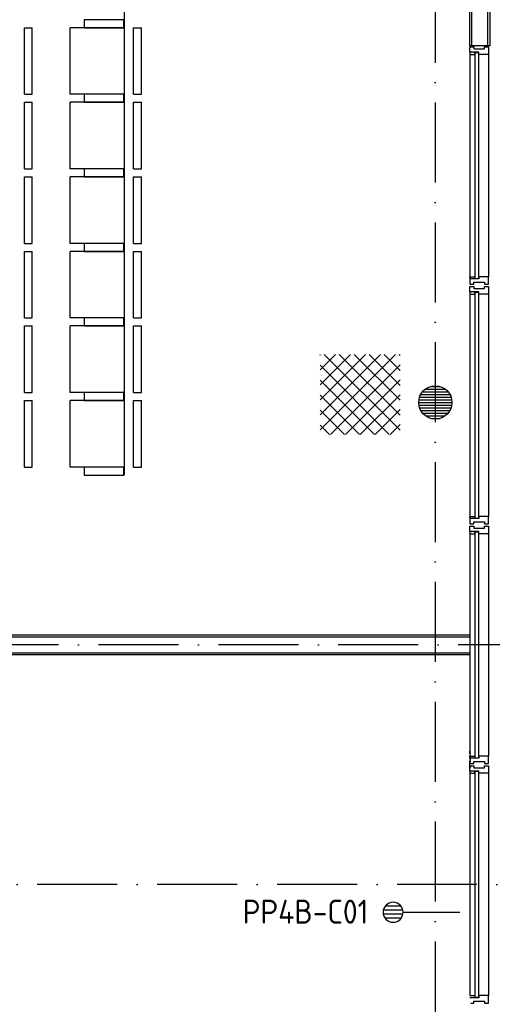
# Model space of a CAD drawing. Header units: millimetres. Extents: x 84333 to 240712, y -2244 to 84291.
# Tile 45 of 74: x 170098 to 173646, y 47876 to 55271. Entities that reach past the tile are written whole.
import ezdxf
from ezdxf.enums import TextEntityAlignment as Align

# ---------------------------------------------------------------- set-up
doc = ezdxf.new("R2010")
doc.units = ezdxf.units.MM
doc.header["$LTSCALE"] = 100
doc.linetypes.add('DASHDOT', pattern=[9, 6, -1.5, 0, -1.5])
doc.layers.get('0').update_dxf_attribs({"linetype": 'CONTINUOUS'})
for name, color, linetype in [('AFDELING', 4, 'CONTINUOUS'), ('AL$7----_STRAMIEN', 1, 'DASHDOT'), ('AL22----_BINNENWAND', 7, 'CONTINUOUS'), ('AL28----_KONSTRUKTIE', 3, 'CONTINUOUS'), ('AL31----_BUITENKOZ', 7, 'CONTINUOUS'), ('AL32----_BINNENKOZ', 7, 'CONTINUOUS'), ('ALXAA---_GEWBETON', 12, 'CONTINUOUS'), ('ALXOU---_GLAS', 7, 'CONTINUOUS'), ('EB6441--_ATTRIB', 2, 'CONTINUOUS'), ('EL6441--_DATACOM', 3, 'CONTINUOUS')]:
    doc.layers.add(name, color=color, linetype=linetype)
doc.styles.add('1_8', font='ISO', dxfattribs={"height": 1.8})
doc.styles.add('TECHNIC', font='technic_.ttf')

# ---------------------------------------------------------------- blocks, each defined once
blk = doc.blocks.new('ES4X2')
for p, q in [((-0.45, 1.4), (-0.45, 2.6)), ((-0.15, 1.265), (-0.15, 2.735)), ((0.15, 1.265), (0.15, 2.735)), ((0.45, 1.4), (0.45, 2.6)), ((0, 1.25), (0, -3))]:
    blk.add_line(p, q)
blk.add_circle((0, 2), 0.75)
at = {"style": '1_8', "flags": 8}
for tag, p in [('NUMMER', (1.25, 3.5)), ('CODE', (-1.25, 3.5))]:
    blk.add_attdef(tag, text='', height=1.8, rotation=90, dxfattribs=at).set_placement(p, align=Align.MIDDLE_LEFT)
blk.add_attdef('M_CODE', text='', height=1.8, dxfattribs=at).set_placement((0, 0), align=Align.MIDDLE_CENTER)
blk = doc.blocks.new('A$C13e6995e')
at = {"layer": 'AL32----_BINNENKOZ'}
h = blk.add_hatch(dxfattribs=at)
h.set_pattern_fill('NET', color=8, scale=25, angle=45, style=0)
h.set_pattern_definition([(45, (100247.96, 29365.61), (-56.1266, 56.1266), []), (135, (100247.96, 29365.61), (-56.1266, -56.1266), [])])
h.paths.add_polyline_path([(88020, 54400.8), (88620, 54400.8), (88620, 55000.8), (88020, 55000.8)])
at = {"layer": 'ALXAA---_GEWBETON'}
h = blk.add_hatch(dxfattribs=at)
h.set_pattern_fill('GEWPBET', color=8, scale=100, style=0)
h.set_pattern_definition([(8e-14, (-61415.227, 21096.753), (-3e-14, 20), [])])
edge = h.paths.add_edge_path()
edge.add_arc((88884.9, 54641), 125, 0, 360)
at = {"layer": 'AL$7----_STRAMIEN', "color": 1}
for p, q in [((152663.8, 52820), (49977.9, 52820)), ((152204.4, 51020), (4611.6, 51020))]:
    blk.add_line(p, q, dxfattribs=at)
blk.add_lwpolyline([(88884.9, 79395.1), (88884.9, 40820)], dxfattribs=at)
at = {"layer": 'AL22----_BINNENWAND', "color": 8}
for p, q in [((89144.9, 57320), (89144.8, 68129)), ((89294.8, 68129), (89294.9, 57320)), ((89294.9, 57320), (89144.9, 57320)), ((76312.9, 52895), (89144.9, 52895)), ((89144.9, 52895), (89144.9, 52745)), ((89144.9, 52745), (76312.9, 52745))]:
    blk.add_line(p, q, dxfattribs=at)
at = {"layer": 'AL22----_BINNENWAND', "color": 8, "linetype": 'Continuous'}
for p, q in [((89159.9, 57320), (89159.8, 68129)), ((89279.9, 57320), (89279.8, 68129)), ((76312.9, 52880), (89144.9, 52880)), ((76312.9, 52760), (89144.9, 52760))]:
    blk.add_line(p, q, dxfattribs=at)
at = {"layer": 'AL28----_KONSTRUKTIE', "color": 8}
blk.add_circle((88884.9, 54641), 125, dxfattribs=at)
at = {"layer": 'AL31----_BUITENKOZ', "color": 8, "linetype": 'Continuous'}
for p, q in [((89144.9, 57272), (89144.9, 57311)), ((89144.9, 57311), (89150.9, 57311)), ((89211.9, 57272), (89144.9, 57272)), ((89149.9, 57267), (89144.9, 57267)), ((89144.9, 57267), (89144.9, 57255)), ((89144.9, 57255), (89181.9, 57255)), ((89181.9, 57272), (89149.9, 57272)), ((89149.9, 57272), (89149.9, 57267)), ((89150.9, 57311), (89164.9, 57311)), ((89164.9, 57311), (89164.9, 57311)), ((89164.9, 57311), (89174.4, 57311)), ((89174.4, 57311), (89174.4, 57297)), ((89174.4, 57297), (89254.4, 57297)), ((89181.9, 57255), (89181.9, 57272)), ((89211.9, 57255), (89211.9, 57272)), ((89264.9, 57255), (89211.9, 57255)), ((89254.4, 57297), (89254.4, 57311)), ((89254.4, 57311), (89264.4, 57311)), ((89264.4, 57311), (89264.4, 57311)), ((89264.4, 57311), (89277.9, 57311)), ((89272.9, 57255), (89264.9, 57255)), ((89276.9, 57255), (89272.9, 57255)), ((89283.9, 57255), (89276.9, 57255)), ((89277.9, 57311), (89283.9, 57311)), ((89283.9, 57311), (89283.9, 57292.1)), ((89283.9, 57292.1), (89283.9, 57255)), ((89144.9, 55573), (89144.9, 55585)), ((89144.9, 55585), (89181.9, 55585)), ((89149.9, 55573), (89144.9, 55573)), ((89144.9, 55568), (89144.9, 55529)), ((89211.9, 55568), (89144.9, 55568)), ((89149.9, 55568), (89149.9, 55573)), ((89181.9, 55568), (89149.9, 55568)), ((89174.9, 55529), (89174.9, 55543)), ((89174.9, 55543), (89254.9, 55543)), ((89181.9, 55585), (89181.9, 55568)), ((89264.9, 55585), (89211.9, 55585)), ((89211.9, 55585), (89211.9, 55568)), ((89254.9, 55543), (89254.9, 55529)), ((89272.9, 55585), (89264.9, 55585)), ((89276.9, 55585), (89272.9, 55585)), ((89283.9, 55585), (89276.9, 55585)), ((89283.9, 55548), (89283.9, 55585)), ((89283.9, 55529), (89283.9, 55548)), ((89144.9, 55529), (89150.9, 55529)), ((89144.9, 55472), (89144.9, 55511)), ((89144.9, 55511), (89150.9, 55511)), ((89211.9, 55472), (89144.9, 55472)), ((89149.9, 55467), (89144.9, 55467)), ((89144.9, 55467), (89144.9, 55455)), ((89181.9, 55472), (89149.9, 55472)), ((89149.9, 55472), (89149.9, 55467)), ((89150.9, 55529), (89164.9, 55529)), ((89150.9, 55511), (89164.9, 55511)), ((89164.9, 55529), (89164.9, 55529)), ((89164.9, 55529), (89174.9, 55529)), ((89164.9, 55511), (89164.9, 55511)), ((89164.9, 55511), (89174.4, 55511)), ((89174.4, 55511), (89174.4, 55497)), ((89174.4, 55497), (89254.4, 55497)), ((89181.9, 55455), (89181.9, 55472)), ((89211.9, 55455), (89211.9, 55472)), ((89254.4, 55497), (89254.4, 55511)), ((89254.4, 55511), (89264.4, 55511)), ((89254.9, 55529), (89263.9, 55529)), ((89263.9, 55529), (89263.9, 55529)), ((89263.9, 55529), (89277.9, 55529)), ((89264.4, 55511), (89264.4, 55511)), ((89264.4, 55511), (89277.9, 55511)), ((89277.9, 55529), (89283.9, 55529)), ((89277.9, 55511), (89283.9, 55511)), ((89283.9, 55511), (89283.9, 55492.1)), ((89283.9, 55492.1), (89283.9, 55455)), ((89144.9, 55455), (89181.9, 55455)), ((89264.9, 55455), (89211.9, 55455)), ((89272.9, 55455), (89264.9, 55455)), ((89276.9, 55455), (89272.9, 55455)), ((89283.9, 55455), (89276.9, 55455)), ((89144.9, 53773), (89144.9, 53785)), ((89144.9, 53785), (89181.9, 53785)), ((89149.9, 53773), (89144.9, 53773)), ((89144.9, 53768), (89144.9, 53729)), ((89211.9, 53768), (89144.9, 53768)), ((89149.9, 53768), (89149.9, 53773)), ((89181.9, 53768), (89149.9, 53768)), ((89181.9, 53785), (89181.9, 53768)), ((89264.9, 53785), (89211.9, 53785)), ((89211.9, 53785), (89211.9, 53768)), ((89272.9, 53785), (89264.9, 53785)), ((89276.9, 53785), (89272.9, 53785)), ((89283.9, 53785), (89276.9, 53785)), ((89283.9, 53748), (89283.9, 53785)), ((89144.9, 53729), (89150.9, 53729)), ((89144.9, 53672), (89144.9, 53711)), ((89144.9, 53711), (89150.9, 53711)), ((89150.9, 53729), (89164.9, 53729)), ((89150.9, 53711), (89164.9, 53711)), ((89164.9, 53729), (89164.9, 53729)), ((89164.9, 53729), (89174.9, 53729)), ((89164.9, 53711), (89164.9, 53711)), ((89164.9, 53711), (89174.4, 53711)), ((89174.4, 53711), (89174.4, 53697)), ((89174.4, 53697), (89254.4, 53697)), ((89174.9, 53729), (89174.9, 53743)), ((89174.9, 53743), (89254.9, 53743)), ((89254.4, 53697), (89254.4, 53711)), ((89254.4, 53711), (89264.4, 53711)), ((89254.9, 53743), (89254.9, 53729)), ((89254.9, 53729), (89263.9, 53729)), ((89263.9, 53729), (89263.9, 53729)), ((89263.9, 53729), (89277.9, 53729)), ((89264.4, 53711), (89264.4, 53711)), ((89264.4, 53711), (89277.9, 53711)), ((89277.9, 53729), (89283.9, 53729)), ((89277.9, 53711), (89283.9, 53711)), ((89283.9, 53729), (89283.9, 53748)), ((89283.9, 53711), (89283.9, 53692.1)), ((89283.9, 53692.1), (89283.9, 53655)), ((89211.9, 53672), (89144.9, 53672)), ((89149.9, 53667), (89144.9, 53667)), ((89144.9, 53667), (89144.9, 53655)), ((89144.9, 53655), (89181.9, 53655)), ((89181.9, 53672), (89149.9, 53672)), ((89149.9, 53672), (89149.9, 53667)), ((89181.9, 53655), (89181.9, 53672)), ((89211.9, 53655), (89211.9, 53672)), ((89264.9, 53655), (89211.9, 53655)), ((89272.9, 53655), (89264.9, 53655)), ((89276.9, 53655), (89272.9, 53655)), ((89283.9, 53655), (89276.9, 53655)), ((89144.9, 52008.3), (89144.9, 52020.3)), ((89149.9, 52008.3), (89144.9, 52008.3)), ((89144.9, 52003.3), (89144.9, 51964.3)), ((89149.9, 52003.3), (89149.9, 52008.3)), ((89144.9, 51973), (89144.9, 51985)), ((89144.9, 51985), (89181.9, 51985)), ((89149.9, 51973), (89144.9, 51973)), ((89144.9, 51968), (89144.9, 51929)), ((89211.9, 51968), (89144.9, 51968)), ((89144.9, 51964.3), (89150.9, 51964.3)), ((89144.9, 51907.3), (89144.9, 51946.3)), ((89144.9, 51946.3), (89150.9, 51946.3)), ((89144.9, 51929), (89150.9, 51929)), ((89149.9, 51968), (89149.9, 51973)), ((89181.9, 51968), (89149.9, 51968)), ((89150.9, 51929), (89164.9, 51929)), ((89164.9, 51929), (89164.9, 51929)), ((89164.9, 51929), (89174.9, 51929)), ((89174.9, 51929), (89174.9, 51943)), ((89174.9, 51943), (89254.9, 51943)), ((89181.9, 51985), (89181.9, 51968)), ((89264.9, 51985), (89211.9, 51985)), ((89211.9, 51985), (89211.9, 51968)), ((89254.9, 51943), (89254.9, 51929)), ((89254.9, 51929), (89263.9, 51929)), ((89263.9, 51929), (89263.9, 51929)), ((89263.9, 51929), (89277.9, 51929)), ((89272.9, 51985), (89264.9, 51985)), ((89276.9, 51985), (89272.9, 51985)), ((89283.9, 51985), (89276.9, 51985)), ((89277.9, 51929), (89283.9, 51929)), ((89283.9, 51948), (89283.9, 51985)), ((89283.9, 51929), (89283.9, 51948)), ((89144.9, 51872), (89144.9, 51911)), ((89144.9, 51911), (89150.9, 51911)), ((89149.9, 51902.3), (89144.9, 51902.3)), ((89144.9, 51902.3), (89144.9, 51890.3)), ((89211.9, 51872), (89144.9, 51872)), ((89149.9, 51867), (89144.9, 51867)), ((89144.9, 51867), (89144.9, 51855)), ((89144.9, 51855), (89181.9, 51855)), ((89149.9, 51907.3), (89149.9, 51902.3)), ((89181.9, 51872), (89149.9, 51872)), ((89149.9, 51872), (89149.9, 51867)), ((89150.9, 51911), (89164.9, 51911)), ((89164.9, 51911), (89164.9, 51911)), ((89164.9, 51911), (89174.4, 51911)), ((89174.4, 51911), (89174.4, 51897)), ((89174.4, 51897), (89254.4, 51897)), ((89181.9, 51855), (89181.9, 51872)), ((89211.9, 51855), (89211.9, 51872)), ((89264.9, 51855), (89211.9, 51855)), ((89254.4, 51897), (89254.4, 51911)), ((89254.4, 51911), (89264.4, 51911)), ((89264.4, 51911), (89264.4, 51911)), ((89264.4, 51911), (89277.9, 51911)), ((89272.9, 51855), (89264.9, 51855)), ((89276.9, 51855), (89272.9, 51855)), ((89283.9, 51855), (89276.9, 51855)), ((89277.9, 51911), (89283.9, 51911)), ((89283.9, 51911), (89283.9, 51892.1)), ((89283.9, 51892.1), (89283.9, 51855)), ((89144.9, 50185), (89181.9, 50185)), ((89211.9, 50168), (89144.9, 50168)), ((89181.9, 50168), (89149.9, 50168)), ((89174.9, 50129), (89174.9, 50143)), ((89174.9, 50143), (89254.9, 50143)), ((89181.9, 50185), (89181.9, 50168)), ((89264.9, 50185), (89211.9, 50185)), ((89211.9, 50185), (89211.9, 50168)), ((89254.9, 50143), (89254.9, 50129)), ((89272.9, 50185), (89264.9, 50185)), ((89276.9, 50185), (89272.9, 50185)), ((89283.9, 50185), (89276.9, 50185)), ((89283.9, 50148), (89283.9, 50185)), ((89283.9, 50129), (89283.9, 50148)), ((89150.9, 50129), (89164.9, 50129)), ((89164.9, 50129), (89164.9, 50129)), ((89164.9, 50129), (89174.9, 50129)), ((89254.9, 50129), (89263.9, 50129)), ((89263.9, 50129), (89263.9, 50129)), ((89263.9, 50129), (89277.9, 50129)), ((89277.9, 50129), (89283.9, 50129))]:
    blk.add_line(p, q, dxfattribs=at)
at = {"layer": 'AL31----_BUITENKOZ', "color": 8}
for p, q in [((89144.9, 57255), (89144.9, 55585)), ((89283.9, 57255), (89283.9, 55585)), ((89144.9, 55455), (89144.9, 53785)), ((89283.9, 55455), (89283.9, 53785)), ((89144.9, 53655), (89144.9, 51985)), ((89283.9, 53655), (89283.9, 51985)), ((89144.9, 51855), (89144.9, 50185)), ((89283.9, 51855), (89283.9, 50185))]:
    blk.add_line(p, q, dxfattribs=at)
at = {"layer": 'AL32----_BINNENKOZ', "color": 8}
for p, q in [((86549.7, 65455), (86549.7, 54095)), ((85800.4, 56955.6), (85800.4, 57455.6)), ((85800.4, 57455.6), (85859.8, 57455.6)), ((85859.8, 56955.6), (85859.8, 57455.6)), ((86144.6, 56955.6), (86144.6, 57455.6)), ((86549.7, 57455.6), (86144.6, 57455.6)), ((86549.7, 57455.6), (86549.7, 56955.6)), ((86620.4, 56955.6), (86620.4, 57455.6)), ((86620.4, 57455.6), (86679.8, 57455.6)), ((86679.8, 56955.6), (86679.8, 57455.6)), ((85800.4, 56955.6), (85859.8, 56955.6)), ((86549.7, 56955.6), (86144.6, 56955.6)), ((86620.4, 56955.6), (86679.8, 56955.6)), ((85800.4, 56395.6), (85800.4, 56895.6)), ((85800.4, 56895.6), (85859.8, 56895.6)), ((85859.8, 56395.6), (85859.8, 56895.6)), ((86144.6, 56395.6), (86144.6, 56895.6)), ((86549.7, 56895.6), (86144.6, 56895.6)), ((86549.7, 56895.6), (86549.7, 56395.6)), ((86620.4, 56395.6), (86620.4, 56895.6)), ((86620.4, 56895.6), (86679.8, 56895.6)), ((86679.8, 56395.6), (86679.8, 56895.6)), ((85800.4, 56395.6), (85859.8, 56395.6)), ((86549.7, 56395.6), (86144.6, 56395.6)), ((86620.4, 56395.6), (86679.8, 56395.6)), ((85800.4, 55835.6), (85800.4, 56335.6)), ((85800.4, 56335.6), (85859.8, 56335.6)), ((85859.8, 55835.6), (85859.8, 56335.6)), ((86144.6, 55835.6), (86144.6, 56335.6)), ((86549.7, 56335.6), (86144.6, 56335.6)), ((86549.7, 56335.6), (86549.7, 55835.6)), ((86620.4, 55835.6), (86620.4, 56335.6)), ((86620.4, 56335.6), (86679.8, 56335.6)), ((86679.8, 55835.6), (86679.8, 56335.6)), ((85800.4, 55835.6), (85859.8, 55835.6)), ((85800.4, 55275.6), (85800.4, 55775.6)), ((85800.4, 55775.6), (85859.8, 55775.6)), ((85859.8, 55275.6), (85859.8, 55775.6)), ((86549.7, 55835.6), (86144.6, 55835.6)), ((86144.6, 55275.6), (86144.6, 55775.6)), ((86549.7, 55775.6), (86144.6, 55775.6)), ((86549.7, 55775.6), (86549.7, 55275.6)), ((86620.4, 55835.6), (86679.8, 55835.6)), ((86620.4, 55275.6), (86620.4, 55775.6)), ((86620.4, 55775.6), (86679.8, 55775.6)), ((86679.8, 55275.6), (86679.8, 55775.6)), ((85800.4, 55275.6), (85859.8, 55275.6)), ((86549.7, 55275.6), (86144.6, 55275.6)), ((86620.4, 55275.6), (86679.8, 55275.6)), ((85800.4, 54715.6), (85800.4, 55215.6)), ((85800.4, 55215.6), (85859.8, 55215.6)), ((85859.8, 54715.6), (85859.8, 55215.6)), ((86144.6, 54715.6), (86144.6, 55215.6)), ((86549.7, 55215.6), (86144.6, 55215.6)), ((86549.7, 55215.6), (86549.7, 54715.6)), ((86620.4, 54715.6), (86620.4, 55215.6)), ((86620.4, 55215.6), (86679.8, 55215.6)), ((86679.8, 54715.6), (86679.8, 55215.6)), ((85800.4, 54715.6), (85859.8, 54715.6)), ((85800.4, 54155.6), (85800.4, 54655.6)), ((85800.4, 54655.6), (85859.8, 54655.6)), ((85859.8, 54155.6), (85859.8, 54655.6)), ((86549.7, 54715.6), (86144.6, 54715.6)), ((86144.6, 54155.6), (86144.6, 54655.6)), ((86549.7, 54655.6), (86144.6, 54655.6)), ((86549.7, 54655.6), (86549.7, 54155.6)), ((86620.4, 54715.6), (86679.8, 54715.6)), ((86620.4, 54155.6), (86620.4, 54655.6)), ((86620.4, 54655.6), (86679.8, 54655.6)), ((86679.8, 54155.6), (86679.8, 54655.6)), ((85800.4, 54155.6), (85859.8, 54155.6)), ((86549.7, 54155.6), (86144.6, 54155.6)), ((86620.4, 54155.6), (86679.8, 54155.6))]:
    blk.add_line(p, q, dxfattribs=at)
for points in [[(86248.6, 57455.6), (86547.5, 57455.6), (86547.5, 57515.6), (86248.6, 57515.6)], [(86248.6, 57455.6), (86547.5, 57455.6), (86547.5, 57515.6), (86248.6, 57515.6)], [(86248.6, 56895.6), (86547.5, 56895.6), (86547.5, 56955.6), (86248.6, 56955.6)], [(86248.6, 56895.6), (86547.5, 56895.6), (86547.5, 56955.6), (86248.6, 56955.6)], [(86248.6, 56335.6), (86547.5, 56335.6), (86547.5, 56395.6), (86248.6, 56395.6)], [(86248.6, 56335.6), (86547.5, 56335.6), (86547.5, 56395.6), (86248.6, 56395.6)], [(86248.6, 55775.6), (86547.5, 55775.6), (86547.5, 55835.6), (86248.6, 55835.6)], [(86248.6, 55775.6), (86547.5, 55775.6), (86547.5, 55835.6), (86248.6, 55835.6)], [(86248.6, 55215.6), (86547.5, 55215.6), (86547.5, 55275.6), (86248.6, 55275.6)], [(86248.6, 55215.6), (86547.5, 55215.6), (86547.5, 55275.6), (86248.6, 55275.6)], [(86248.6, 54655.6), (86547.5, 54655.6), (86547.5, 54715.6), (86248.6, 54715.6)], [(86248.6, 54655.6), (86547.5, 54655.6), (86547.5, 54715.6), (86248.6, 54715.6)], [(86248.6, 54095.6), (86547.5, 54095.6), (86547.5, 54155.6), (86248.6, 54155.6)]]:
    blk.add_lwpolyline(points, close=True, dxfattribs=at)
at = {"layer": 'ALXOU---_GLAS', "color": 8}
for p, q in [((89183.9, 55570), (89183.9, 57270)), ((89183.9, 57270), (89209.9, 57270)), ((89209.9, 57270), (89209.9, 55570)), ((89209.9, 55570), (89183.9, 55570)), ((89183.9, 53770), (89183.9, 55470)), ((89183.9, 55470), (89209.9, 55470)), ((89209.9, 55470), (89209.9, 53770)), ((89209.9, 53770), (89183.9, 53770)), ((89183.9, 51970), (89183.9, 53670)), ((89183.9, 53670), (89209.9, 53670)), ((89209.9, 53670), (89209.9, 51970)), ((89209.9, 51970), (89183.9, 51970)), ((89183.9, 50170), (89183.9, 51870)), ((89183.9, 51870), (89209.9, 51870)), ((89209.9, 51870), (89209.9, 50170)), ((89209.9, 50170), (89183.9, 50170))]:
    blk.add_line(p, q, dxfattribs=at)
at = {"layer": 'AFDELING', "color": 8, "style": 'TECHNIC'}
for p in [(92219.2, 54467.7), (58038, 41625.4), (88107.6, 41443.8)]:
    blk.add_attdef('VIDE', text='', height=500, dxfattribs=at).set_placement(p, align=Align.CENTER)
blk.add_attdef('VIDE', text='', height=500, rotation=90, dxfattribs=at).set_placement((75128.7, 25766.1), align=Align.CENTER)

msp = doc.modelspace()

# ---------------------------------------------------------------- block references
at = {"layer": 'EL6441--_DATACOM'}
msp.add_blockref('A$C13e6995e', (84333, -2244.2), dxfattribs=at)
ref = msp.add_blockref('ES4X2', (173101, 48566.8), dxfattribs=dict(at, xscale=-100, yscale=100, zscale=100, rotation=90.00020738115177))
ref.add_attrib('CODE', 'PP4B-C01', dxfattribs={"layer": 'EB6441--_ATTRIB', "color": 1, "height": 180, "rotation": 0.00021, "style": '1_8', "flags": 8}).set_placement((171772, 48571.5), align=Align.MIDDLE_LEFT)

doc.saveas('drawing.dxf')
